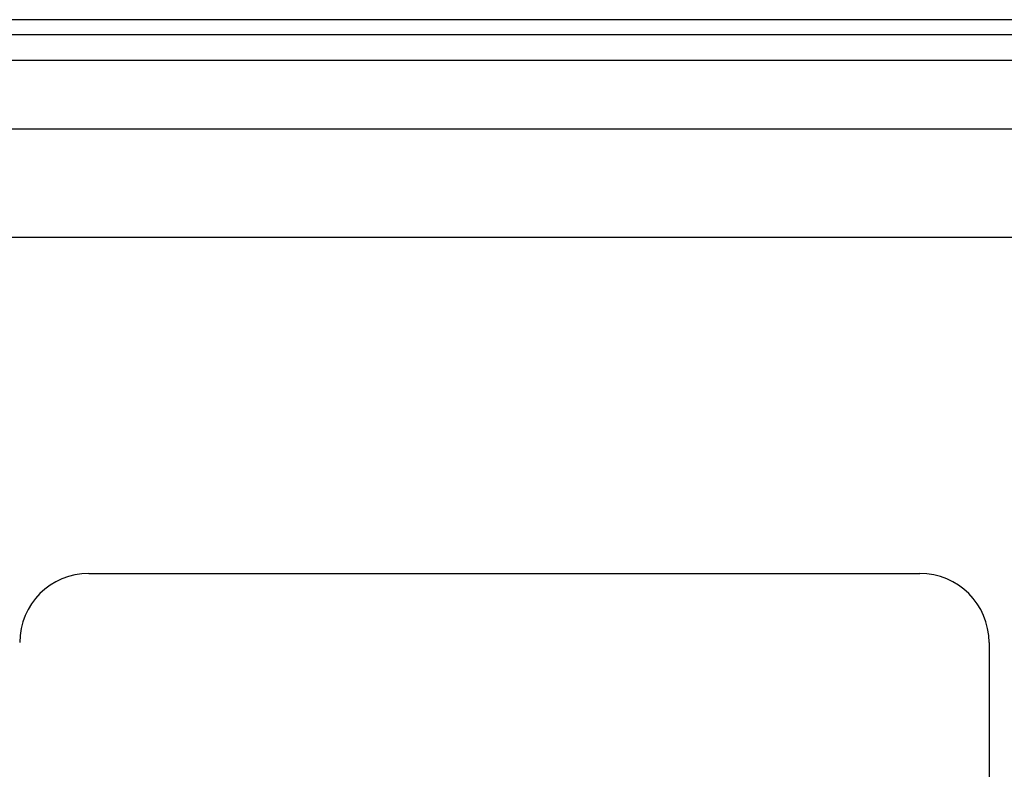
# Model space of a CAD drawing. Header units: inches. Extents: x 0 to 121, y -11 to 79.
# Tile 53 of 88: x 28.89 to 33.3, y 53.18 to 56.54. Entities that reach past the tile are written whole.
import ezdxf

# ---------------------------------------------------------------- set-up
doc = ezdxf.new("R2010")
doc.units = ezdxf.units.IN
doc.header["$LTSCALE"] = 7.278232
doc.header["$MEASUREMENT"] = 0
doc.layers.add('Visible Edges(ANSI)', color=7, linetype='Continuous', lineweight=25)
doc.layers.add('Visible Tangent Edges(ANSI)', color=7, linetype='Continuous', lineweight=25)

msp = doc.modelspace()

# ---------------------------------------------------------------- linework, layer by layer
at = {"layer": 'Visible Edges(ANSI)'}
for p, q in [((35.5287, 56.5372), (6.2189, 56.5372)), ((6.2189, 56.4715), (35.5287, 56.4715)), ((7.1254, 56.0488), (34.5969, 56.0488)), ((34.5969, 55.5604), (7.1254, 55.5604)), ((29.1968, 54.0561), (32.9185, 54.0561)), ((33.2287, 53.7459), (33.2287, 51.8851))]:
    msp.add_line(p, q, dxfattribs=at)
for centre, start, end in [((29.1968, 53.7459), 90, 180), ((32.9185, 53.7459), 0, 90)]:
    msp.add_arc(centre, 0.3101, start, end, dxfattribs=at)
at = {"layer": 'Visible Tangent Edges(ANSI)'}
msp.add_line((6.2189, 56.3561), (35.5287, 56.3561), dxfattribs=at)

doc.saveas('drawing.dxf')
